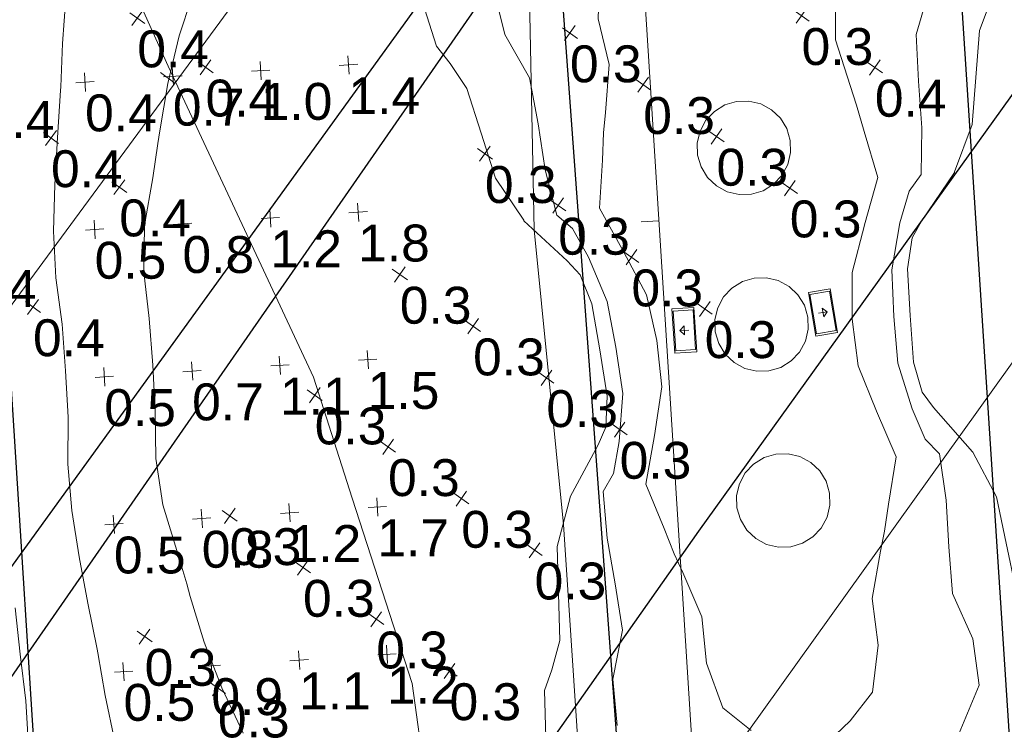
# Model space of a CAD drawing. Extents: x 11759 to 13757, y -2685 to 8839.
# Tile 33 of 55: x 12793 to 12859, y 6041 to 6089. Entities that reach past the tile are written whole.
import ezdxf

# ---------------------------------------------------------------- set-up
doc = ezdxf.new("R2010")
doc.units = 0
doc.header["$MEASUREMENT"] = 0
for name, color, linetype, lineweight in [('AGI32-115446_BK001 - Copy -- 2023-Jan-03 22h-01m-38s-DRAWING', 7, 'Continuous', 0), ('AGI32-AGI-Import_2-LUMINAIRE', 7, 'Continuous', 0), ('AGI32-AGI-Import_2-TEMPLATE', 7, 'Continuous', 0), ('AGI32-Project_1-CALCPTS', 7, 'Continuous', 0), ('AGI32-Project_1-LUMINAIRE', 7, 'Continuous', 0), ('AGI32-Project_1-MARKPOINT', 7, 'Continuous', 0), ('AGI32-Project_1-OBJECT', 7, 'Continuous', 0), ('AGI32-Project_1-STATISTICAL_AREA', 7, 'Continuous', 0), ('AGI32-Project_1-TEMPLATE', 7, 'Continuous', 0)]:
    doc.layers.add(name, color=color, linetype=linetype, lineweight=lineweight)
doc.styles.add('AGI32-Arial', font='arial.ttf')

# ---------------------------------------------------------------- blocks, each defined once
blk = doc.blocks.new('AGI32-ID1buv4w-AGI-Import_2-LUMINAIRE-UPL_Symbol')
at = {"layer": 'AGI32-AGI-Import_2-LUMINAIRE', "color": 7, "linetype": 'ByBlock', "lineweight": 0}
for p, q in [((0.25, 0.5, 0.2), (-0.25, 0.5, 0.2)), ((-0.25, 0.5, 0.2), (-0.25, -0.5, 0.2)), ((-0.25, 0.5), (-0.25, -0.5)), ((-0.25, -0.5, 0.2), (-0.25, 0.5, 0.2)), ((-0.25, 0.5, 0.2), (-0.25, 0.5)), ((0.25, 0.5), (-0.25, 0.5)), ((-0.25, 0.5), (-0.25, 0.5, 0.2)), ((-0.25, 0.5, 0.2), (0.25, 0.5, 0.2)), ((-0.225, 0.45), (0.225, 0.45)), ((-0.225, -0.45), (-0.225, 0.45)), ((0.225, 0.45), (0.225, -0.45)), ((0.25, -0.5, 0.2), (0.25, 0.5, 0.2)), ((0.25, 0.5, 0.2), (0.25, -0.5, 0.2)), ((0.25, -0.5), (0.25, 0.5)), ((0.25, 0.5), (0.25, 0.5, 0.2)), ((0.25, 0.5, 0.2), (0.25, 0.5)), ((-0.1, 0), (0.1, 0)), ((0, -0.1), (0, 0.1)), ((0, 0.1), (0.1, 0)), ((0, -0.1), (0.1, 0)), ((-0.25, -0.5, 0.2), (0.25, -0.5, 0.2)), ((-0.25, -0.5), (-0.25, -0.5, 0.2)), ((-0.25, -0.5), (0.25, -0.5)), ((0.25, -0.5, 0.2), (-0.25, -0.5, 0.2)), ((-0.25, -0.5, 0.2), (-0.25, -0.5)), ((0.225, -0.45), (-0.225, -0.45)), ((0.25, -0.5, 0.2), (0.25, -0.5)), ((0.25, -0.5), (0.25, -0.5, 0.2))]:
    blk.add_line(p, q, dxfattribs=at)
blk = doc.blocks.new('AGI32-ID1buv4w-AGI-Import_2-LUMINAIRE-UPL_83-1')
at = {"layer": 'AGI32-AGI-Import_2-LUMINAIRE', "color": 7, "linetype": 'ByBlock', "lineweight": 0, "xscale": 3, "yscale": 3, "zscale": 3}
blk.add_blockref('AGI32-ID1buv4w-AGI-Import_2-LUMINAIRE-UPL_Symbol', (0, 0), dxfattribs=at)
blk = doc.blocks.new('AGI32-ID1buv4w-AGI-Import_2-LUMINAIRE-UPL_Template1')
at = {"layer": 'AGI32-AGI-Import_2-TEMPLATE', "color": 5, "linetype": 'ByBlock', "lineweight": 0}
for p, q in [((-18.371, 25.28, -16), (-16.793, 28.44, -16)), ((-18.137, 22.12, -16), (-18.371, 25.28, -16)), ((40.323, 25.28, -16), (40.772, 22.12, -16)), ((-16.964, 18.96, -16), (-18.137, 22.12, -16)), ((40.772, 22.12, -16), (41.08, 19.21, -16)), ((-16.916, 15.8, -16), (-16.964, 18.96, -16)), ((41.08, 19.21, -16), (41.111, 18.96, -16)), ((41.111, 18.96, -16), (41.519, 15.8, -16)), ((-16.953, 12.64, -16), (-16.916, 15.8, -16)), ((41.519, 15.8, -16), (41.918, 12.64, -16)), ((-16.694, 9.48, -16), (-16.953, 12.64, -16)), ((41.918, 12.64, -16), (42.212, 9.48, -16)), ((-15.8, 8.412, -16), (-16.694, 9.48, -16)), ((42.212, 9.48, -16), (42.266, 6.32, -16)), ((-15.052, 6.32, -16), (-15.8, 8.412, -16)), ((-14.281, 3.16, -16), (-15.052, 6.32, -16)), ((42.266, 6.32, -16), (42.042, 3.16, -16)), ((-14.226, 0, -16), (-14.281, 3.16, -16)), ((42.042, 3.16, -16), (42.007, 0, -16)), ((-14.281, -3.16, -16), (-14.226, 0, -16)), ((42.007, 0, -16), (42.042, -3.16, -16)), ((-15.052, -6.32, -16), (-14.281, -3.16, -16)), ((42.042, -3.16, -16), (42.266, -6.32, -16)), ((-15.8, -8.412, -16), (-15.052, -6.32, -16)), ((42.266, -6.32, -16), (42.212, -9.48, -16)), ((-16.694, -9.48, -16), (-15.8, -8.412, -16)), ((-16.953, -12.64, -16), (-16.694, -9.48, -16)), ((42.212, -9.48, -16), (41.918, -12.64, -16)), ((-16.916, -15.8, -16), (-16.953, -12.64, -16)), ((41.918, -12.64, -16), (41.519, -15.8, -16)), ((-16.964, -18.96, -16), (-16.916, -15.8, -16)), ((41.519, -15.8, -16), (41.111, -18.96, -16)), ((-18.137, -22.12, -16), (-16.964, -18.96, -16)), ((41.08, -19.21, -16), (40.772, -22.12, -16)), ((41.111, -18.96, -16), (41.08, -19.21, -16)), ((-18.371, -25.28, -16), (-18.137, -22.12, -16)), ((40.772, -22.12, -16), (40.323, -25.28, -16))]:
    blk.add_line(p, q, dxfattribs=at)
at = {"layer": 'AGI32-AGI-Import_2-TEMPLATE', "color": 3, "linetype": 'ByBlock', "lineweight": 0}
for p, q in [((-9.48, 27.108, -16), (-7.912, 28.44, -16)), ((-11.13, 25.28, -16), (-9.48, 27.108, -16)), ((-11.715, 22.12, -16), (-11.13, 25.28, -16)), ((31.6, 25.263, -16), (32.852, 22.12, -16)), ((-11.502, 18.96, -16), (-11.715, 22.12, -16)), ((32.852, 22.12, -16), (33.827, 18.96, -16)), ((-12.277, 15.8, -16), (-11.502, 18.96, -16)), ((33.827, 18.96, -16), (34.577, 15.8, -16)), ((-12.64, 14.447, -16), (-12.277, 15.8, -16)), ((34.577, 15.8, -16), (34.76, 14.945, -16)), ((34.76, 14.945, -16), (35.27, 12.64, -16)), ((-13.025, 12.64, -16), (-12.64, 14.447, -16)), ((-13.756, 9.48, -16), (-13.025, 12.64, -16)), ((35.27, 12.64, -16), (36.035, 9.48, -16)), ((-12.641, 6.32, -16), (-13.756, 9.48, -16)), ((36.035, 9.48, -16), (36.288, 6.32, -16)), ((-12.64, 6.317, -16), (-12.641, 6.32, -16)), ((-11.6, 3.16, -16), (-12.64, 6.317, -16)), ((36.288, 6.32, -16), (36.135, 3.16, -16)), ((-11.401, 0, -16), (-11.6, 3.16, -16)), ((36.135, 3.16, -16), (36.093, 0, -16)), ((-11.6, -3.16, -16), (-11.401, 0, -16)), ((36.093, 0, -16), (36.135, -3.16, -16)), ((-12.64, -6.317, -16), (-11.6, -3.16, -16)), ((36.135, -3.16, -16), (36.288, -6.32, -16)), ((-13.756, -9.48, -16), (-12.641, -6.32, -16)), ((-12.641, -6.32, -16), (-12.64, -6.317, -16)), ((36.288, -6.32, -16), (36.035, -9.48, -16)), ((-13.025, -12.64, -16), (-13.756, -9.48, -16)), ((36.035, -9.48, -16), (35.27, -12.64, -16)), ((-12.64, -14.447, -16), (-13.025, -12.64, -16)), ((35.27, -12.64, -16), (34.76, -14.945, -16)), ((-12.277, -15.8, -16), (-12.64, -14.447, -16)), ((34.76, -14.945, -16), (34.577, -15.8, -16)), ((-11.502, -18.96, -16), (-12.277, -15.8, -16)), ((34.577, -15.8, -16), (33.827, -18.96, -16)), ((-11.715, -22.12, -16), (-11.502, -18.96, -16)), ((33.827, -18.96, -16), (32.852, -22.12, -16)), ((-11.13, -25.28, -16), (-11.715, -22.12, -16)), ((32.852, -22.12, -16), (31.6, -25.263, -16)), ((-9.48, -27.108, -16), (-11.13, -25.28, -16))]:
    blk.add_line(p, q, dxfattribs=at)
at = {"layer": 'AGI32-AGI-Import_2-TEMPLATE', "color": 1, "linetype": 'ByBlock', "lineweight": 0}
for p, q in [((-22.838, 22.12, -16), (-23.291, 25.28, -16)), ((46.168, 25.28, -16), (46.158, 22.12, -16)), ((-22.12, 20.813, -16), (-22.838, 22.12, -16)), ((46.158, 22.12, -16), (46.333, 18.96, -16)), ((-21.267, 18.96, -16), (-22.12, 20.813, -16)), ((-20.819, 15.8, -16), (-21.267, 18.96, -16)), ((46.333, 18.96, -16), (46.466, 15.8, -16)), ((-20.374, 12.64, -16), (-20.819, 15.8, -16)), ((-18.96, 9.515, -16), (-20.374, 12.64, -16)), ((-18.953, 9.48, -16), (-18.96, 9.515, -16)), ((-16.511, 6.32, -16), (-18.953, 9.48, -16)), ((-15.8, 5.233, -16), (-16.511, 6.32, -16)), ((-15.345, 3.16, -16), (-15.8, 5.233, -16)), ((-15.319, 0, -16), (-15.345, 3.16, -16)), ((-15.345, -3.16, -16), (-15.319, 0, -16)), ((-15.8, -5.233, -16), (-15.345, -3.16, -16)), ((-16.511, -6.32, -16), (-15.8, -5.233, -16)), ((-18.953, -9.48, -16), (-16.511, -6.32, -16)), ((-20.374, -12.64, -16), (-18.96, -9.515, -16)), ((-18.96, -9.515, -16), (-18.953, -9.48, -16)), ((-20.819, -15.8, -16), (-20.374, -12.64, -16)), ((-21.267, -18.96, -16), (-20.819, -15.8, -16)), ((-22.12, -20.813, -16), (-21.267, -18.96, -16)), ((-22.838, -22.12, -16), (-22.12, -20.813, -16)), ((-23.291, -25.28, -16), (-22.838, -22.12, -16))]:
    blk.add_line(p, q, dxfattribs=at)
blk = doc.blocks.new('AGI32-ID1buv4w-AGI-Import_2-LUMINAIRE-UPL_83')
at = {"layer": 'AGI32-AGI-Import_2-LUMINAIRE', "color": 7, "linetype": 'ByBlock', "lineweight": 0}
blk.add_blockref('AGI32-ID1buv4w-AGI-Import_2-LUMINAIRE-UPL_83-1', (0, 0), dxfattribs=at)
at = {"layer": 'AGI32-AGI-Import_2-TEMPLATE', "color": 7, "linetype": 'ByBlock', "lineweight": 0}
blk.add_blockref('AGI32-ID1buv4w-AGI-Import_2-LUMINAIRE-UPL_Template1', (0, 0), dxfattribs=at)
blk = doc.blocks.new('AGI32-ID1buv4w-AGI-Import_2-LUMINAIRE-UPL_82-1')
at = {"layer": 'AGI32-AGI-Import_2-LUMINAIRE', "color": 7, "linetype": 'ByBlock', "lineweight": 0, "xscale": 3, "yscale": 3, "zscale": 3}
blk.add_blockref('AGI32-ID1buv4w-AGI-Import_2-LUMINAIRE-UPL_Symbol', (0, 0), dxfattribs=at)
blk = doc.blocks.new('AGI32-ID1buv4w-AGI-Import_2-LUMINAIRE-UPL_82')
at = {"layer": 'AGI32-AGI-Import_2-LUMINAIRE', "color": 7, "linetype": 'ByBlock', "lineweight": 0}
blk.add_blockref('AGI32-ID1buv4w-AGI-Import_2-LUMINAIRE-UPL_82-1', (0, 0), dxfattribs=at)
at = {"layer": 'AGI32-AGI-Import_2-TEMPLATE', "color": 7, "linetype": 'ByBlock', "lineweight": 0}
blk.add_blockref('AGI32-ID1buv4w-AGI-Import_2-LUMINAIRE-UPL_Template1', (0, 0), dxfattribs=at)
blk = doc.blocks.new('AGI32-ID1buv4w-Project_1-OBJECT-159')
at = {"layer": 'AGI32-Project_1-OBJECT', "color": 8, "linetype": 'Continuous', "lineweight": 0}
blk.add_polyline3d([(601.258, 4221.581, 18.039), (574.573, 4183.459, 18.039), (644.463, 4127.546, 18.039), (911.319, 4499.873, 18.039), (846.511, 4553.244, 18.039)], close=True, dxfattribs=at)
blk = doc.blocks.new('AGI32-ID1buv4w-Project_1-OBJECT-Service Road E_1_10_1')
at = {"layer": 'AGI32-Project_1-OBJECT', "color": 8, "linetype": 'Continuous', "lineweight": 0}
for points in [[(743.423, 4274.063, 0), (742.594, 4274.039, 0), (741.787, 4274.232, 0), (741.057, 4274.626, 0), (740.453, 4275.196, 0), (740.019, 4275.903, 0), (739.781, 4276.698, 0), (739.758, 4277.528, 0), (739.95, 4278.335, 0), (740.345, 4279.065, 0), (740.915, 4279.668, 0), (741.622, 4280.103, 0), (742.417, 4280.34, 0), (743.247, 4280.364, 0), (744.054, 4280.172, 0), (744.784, 4279.777, 0), (745.387, 4279.207, 0), (745.822, 4278.5, 0), (746.059, 4277.705, 0), (746.082, 4276.875, 0), (745.89, 4276.068, 0), (745.496, 4275.338, 0), (744.925, 4274.735, 0), (744.219, 4274.3, 0)], [(744.219, 4274.3, 18), (744.925, 4274.735, 18), (745.496, 4275.338, 18), (745.89, 4276.068, 18), (746.082, 4276.875, 18), (746.059, 4277.705, 18), (745.822, 4278.5, 18), (745.387, 4279.207, 18), (744.784, 4279.777, 18), (744.054, 4280.172, 18), (743.247, 4280.364, 18), (742.417, 4280.34, 18), (741.622, 4280.103, 18), (740.915, 4279.668, 18), (740.345, 4279.065, 18), (739.95, 4278.335, 18), (739.758, 4277.528, 18), (739.781, 4276.698, 18), (740.019, 4275.903, 18), (740.453, 4275.196, 18), (741.057, 4274.626, 18), (741.787, 4274.232, 18), (742.594, 4274.039, 18), (743.423, 4274.063, 18)], [(741.622, 4280.103, 0), (741.622, 4280.103, 18), (742.417, 4280.34, 18), (742.417, 4280.34, 0)], [(742.417, 4280.34, 0), (742.417, 4280.34, 18), (743.247, 4280.364, 18), (743.247, 4280.364, 0)], [(743.247, 4280.364, 0), (743.247, 4280.364, 18), (744.054, 4280.172, 18), (744.054, 4280.172, 0)], [(740.345, 4279.065, 0), (740.345, 4279.065, 18), (740.915, 4279.668, 18), (740.915, 4279.668, 0)], [(740.915, 4279.668, 0), (740.915, 4279.668, 18), (741.622, 4280.103, 18), (741.622, 4280.103, 0)], [(744.054, 4280.172, 0), (744.054, 4280.172, 18), (744.784, 4279.777, 18), (744.784, 4279.777, 0)], [(744.784, 4279.777, 0), (744.784, 4279.777, 18), (745.387, 4279.207, 18), (745.387, 4279.207, 0)], [(739.95, 4278.335, 0), (739.95, 4278.335, 18), (740.345, 4279.065, 18), (740.345, 4279.065, 0)], [(745.387, 4279.207, 0), (745.387, 4279.207, 18), (745.822, 4278.5, 18), (745.822, 4278.5, 0)], [(739.758, 4277.528, 0), (739.758, 4277.528, 18), (739.95, 4278.335, 18), (739.95, 4278.335, 0)], [(745.822, 4278.5, 0), (745.822, 4278.5, 18), (746.059, 4277.705, 18), (746.059, 4277.705, 0)], [(746.059, 4277.705, 0), (746.059, 4277.705, 18), (746.082, 4276.875, 18), (746.082, 4276.875, 0)], [(739.781, 4276.698, 0), (739.781, 4276.698, 18), (739.758, 4277.528, 18), (739.758, 4277.528, 0)], [(740.019, 4275.903, 0), (740.019, 4275.903, 18), (739.781, 4276.698, 18), (739.781, 4276.698, 0)], [(746.082, 4276.875, 0), (746.082, 4276.875, 18), (745.89, 4276.068, 18), (745.89, 4276.068, 0)], [(740.453, 4275.196, 0), (740.453, 4275.196, 18), (740.019, 4275.903, 18), (740.019, 4275.903, 0)], [(745.89, 4276.068, 0), (745.89, 4276.068, 18), (745.496, 4275.338, 18), (745.496, 4275.338, 0)], [(741.057, 4274.626, 0), (741.057, 4274.626, 18), (740.453, 4275.196, 18), (740.453, 4275.196, 0)], [(745.496, 4275.338, 0), (745.496, 4275.338, 18), (744.925, 4274.735, 18), (744.925, 4274.735, 0)], [(741.787, 4274.232, 0), (741.787, 4274.232, 18), (741.057, 4274.626, 18), (741.057, 4274.626, 0)], [(744.925, 4274.735, 0), (744.925, 4274.735, 18), (744.219, 4274.3, 18), (744.219, 4274.3, 0)], [(742.594, 4274.039, 0), (742.594, 4274.039, 18), (741.787, 4274.232, 18), (741.787, 4274.232, 0)], [(743.423, 4274.063, 0), (743.423, 4274.063, 18), (742.594, 4274.039, 18), (742.594, 4274.039, 0)], [(744.219, 4274.3, 0), (744.219, 4274.3, 18), (743.423, 4274.063, 18), (743.423, 4274.063, 0)]]:
    blk.add_polyline3d(points, close=True, dxfattribs=at)
blk = doc.blocks.new('AGI32-ID1buv4w-Project_1-OBJECT-Service Road E_1_8_1')
at = {"layer": 'AGI32-Project_1-OBJECT', "color": 8, "linetype": 'Continuous', "lineweight": 0}
for points in [[(740.761, 4297.942, 0), (739.931, 4297.919, 0), (739.124, 4298.111, 0), (738.394, 4298.506, 0), (737.791, 4299.076, 0), (737.356, 4299.783, 0), (737.119, 4300.578, 0), (737.095, 4301.407, 0), (737.288, 4302.215, 0), (737.682, 4302.945, 0), (738.252, 4303.548, 0), (738.959, 4303.983, 0), (739.754, 4304.22, 0), (740.584, 4304.243, 0), (741.391, 4304.051, 0), (742.121, 4303.656, 0), (742.724, 4303.086, 0), (743.159, 4302.38, 0), (743.397, 4301.584, 0), (743.42, 4300.755, 0), (743.228, 4299.947, 0), (742.833, 4299.217, 0), (742.263, 4298.614, 0), (741.556, 4298.179, 0)], [(741.556, 4298.179, 18), (742.263, 4298.614, 18), (742.833, 4299.217, 18), (743.228, 4299.947, 18), (743.42, 4300.755, 18), (743.397, 4301.584, 18), (743.159, 4302.38, 18), (742.724, 4303.086, 18), (742.121, 4303.656, 18), (741.391, 4304.051, 18), (740.584, 4304.243, 18), (739.754, 4304.22, 18), (738.959, 4303.983, 18), (738.252, 4303.548, 18), (737.682, 4302.945, 18), (737.288, 4302.215, 18), (737.095, 4301.407, 18), (737.119, 4300.578, 18), (737.356, 4299.783, 18), (737.791, 4299.076, 18), (738.394, 4298.506, 18), (739.124, 4298.111, 18), (739.931, 4297.919, 18), (740.761, 4297.942, 18)], [(738.252, 4303.548, 0), (738.252, 4303.548, 18), (738.959, 4303.983, 18), (738.959, 4303.983, 0)], [(738.959, 4303.983, 0), (738.959, 4303.983, 18), (739.754, 4304.22, 18), (739.754, 4304.22, 0)], [(739.754, 4304.22, 0), (739.754, 4304.22, 18), (740.584, 4304.243, 18), (740.584, 4304.243, 0)], [(740.584, 4304.243, 0), (740.584, 4304.243, 18), (741.391, 4304.051, 18), (741.391, 4304.051, 0)], [(741.391, 4304.051, 0), (741.391, 4304.051, 18), (742.121, 4303.656, 18), (742.121, 4303.656, 0)], [(737.682, 4302.945, 0), (737.682, 4302.945, 18), (738.252, 4303.548, 18), (738.252, 4303.548, 0)], [(742.121, 4303.656, 0), (742.121, 4303.656, 18), (742.724, 4303.086, 18), (742.724, 4303.086, 0)], [(742.724, 4303.086, 0), (742.724, 4303.086, 18), (743.159, 4302.38, 18), (743.159, 4302.38, 0)], [(737.288, 4302.215, 0), (737.288, 4302.215, 18), (737.682, 4302.945, 18), (737.682, 4302.945, 0)], [(743.159, 4302.38, 0), (743.159, 4302.38, 18), (743.397, 4301.584, 18), (743.397, 4301.584, 0)], [(737.095, 4301.407, 0), (737.095, 4301.407, 18), (737.288, 4302.215, 18), (737.288, 4302.215, 0)], [(737.119, 4300.578, 0), (737.119, 4300.578, 18), (737.095, 4301.407, 18), (737.095, 4301.407, 0)], [(743.397, 4301.584, 0), (743.397, 4301.584, 18), (743.42, 4300.755, 18), (743.42, 4300.755, 0)], [(737.356, 4299.783, 0), (737.356, 4299.783, 18), (737.119, 4300.578, 18), (737.119, 4300.578, 0)], [(743.42, 4300.755, 0), (743.42, 4300.755, 18), (743.228, 4299.947, 18), (743.228, 4299.947, 0)], [(737.791, 4299.076, 0), (737.791, 4299.076, 18), (737.356, 4299.783, 18), (737.356, 4299.783, 0)], [(743.228, 4299.947, 0), (743.228, 4299.947, 18), (742.833, 4299.217, 18), (742.833, 4299.217, 0)], [(738.394, 4298.506, 0), (738.394, 4298.506, 18), (737.791, 4299.076, 18), (737.791, 4299.076, 0)], [(742.833, 4299.217, 0), (742.833, 4299.217, 18), (742.263, 4298.614, 18), (742.263, 4298.614, 0)], [(739.124, 4298.111, 0), (739.124, 4298.111, 18), (738.394, 4298.506, 18), (738.394, 4298.506, 0)], [(742.263, 4298.614, 0), (742.263, 4298.614, 18), (741.556, 4298.179, 18), (741.556, 4298.179, 0)], [(739.931, 4297.919, 0), (739.931, 4297.919, 18), (739.124, 4298.111, 18), (739.124, 4298.111, 0)], [(740.761, 4297.942, 0), (740.761, 4297.942, 18), (739.931, 4297.919, 18), (739.931, 4297.919, 0)], [(741.556, 4298.179, 0), (741.556, 4298.179, 18), (740.761, 4297.942, 18), (740.761, 4297.942, 0)]]:
    blk.add_polyline3d(points, close=True, dxfattribs=at)
blk = doc.blocks.new('AGI32-ID1buv4w-Project_1-OBJECT-Service Road E_1_9_1')
at = {"layer": 'AGI32-Project_1-OBJECT', "color": 8, "linetype": 'Continuous', "lineweight": 0}
for points in [[(741.95, 4285.98, 0), (741.121, 4285.956, 0), (740.314, 4286.149, 0), (739.584, 4286.543, 0), (738.98, 4287.113, 0), (738.546, 4287.82, 0), (738.308, 4288.615, 0), (738.285, 4289.445, 0), (738.477, 4290.252, 0), (738.872, 4290.982, 0), (739.442, 4291.585, 0), (740.149, 4292.02, 0), (740.944, 4292.258, 0), (741.774, 4292.281, 0), (742.581, 4292.089, 0), (743.311, 4291.694, 0), (743.914, 4291.124, 0), (744.349, 4290.417, 0), (744.586, 4289.622, 0), (744.609, 4288.792, 0), (744.417, 4287.985, 0), (744.023, 4287.255, 0), (743.452, 4286.652, 0), (742.746, 4286.217, 0)], [(742.746, 4286.217, 18), (743.452, 4286.652, 18), (744.023, 4287.255, 18), (744.417, 4287.985, 18), (744.609, 4288.792, 18), (744.586, 4289.622, 18), (744.349, 4290.417, 18), (743.914, 4291.124, 18), (743.311, 4291.694, 18), (742.581, 4292.089, 18), (741.774, 4292.281, 18), (740.944, 4292.258, 18), (740.149, 4292.02, 18), (739.442, 4291.585, 18), (738.872, 4290.982, 18), (738.477, 4290.252, 18), (738.285, 4289.445, 18), (738.308, 4288.615, 18), (738.546, 4287.82, 18), (738.98, 4287.113, 18), (739.584, 4286.543, 18), (740.314, 4286.149, 18), (741.121, 4285.956, 18), (741.95, 4285.98, 18)], [(739.442, 4291.585, 0), (739.442, 4291.585, 18), (740.149, 4292.02, 18), (740.149, 4292.02, 0)], [(740.149, 4292.02, 0), (740.149, 4292.02, 18), (740.944, 4292.258, 18), (740.944, 4292.258, 0)], [(740.944, 4292.258, 0), (740.944, 4292.258, 18), (741.774, 4292.281, 18), (741.774, 4292.281, 0)], [(741.774, 4292.281, 0), (741.774, 4292.281, 18), (742.581, 4292.089, 18), (742.581, 4292.089, 0)], [(742.581, 4292.089, 0), (742.581, 4292.089, 18), (743.311, 4291.694, 18), (743.311, 4291.694, 0)], [(743.311, 4291.694, 0), (743.311, 4291.694, 18), (743.914, 4291.124, 18), (743.914, 4291.124, 0)], [(738.872, 4290.982, 0), (738.872, 4290.982, 18), (739.442, 4291.585, 18), (739.442, 4291.585, 0)], [(743.914, 4291.124, 0), (743.914, 4291.124, 18), (744.349, 4290.417, 18), (744.349, 4290.417, 0)], [(738.477, 4290.252, 0), (738.477, 4290.252, 18), (738.872, 4290.982, 18), (738.872, 4290.982, 0)], [(744.349, 4290.417, 0), (744.349, 4290.417, 18), (744.586, 4289.622, 18), (744.586, 4289.622, 0)], [(738.285, 4289.445, 0), (738.285, 4289.445, 18), (738.477, 4290.252, 18), (738.477, 4290.252, 0)], [(738.308, 4288.615, 0), (738.308, 4288.615, 18), (738.285, 4289.445, 18), (738.285, 4289.445, 0)], [(744.586, 4289.622, 0), (744.586, 4289.622, 18), (744.609, 4288.792, 18), (744.609, 4288.792, 0)], [(738.546, 4287.82, 0), (738.546, 4287.82, 18), (738.308, 4288.615, 18), (738.308, 4288.615, 0)], [(744.609, 4288.792, 0), (744.609, 4288.792, 18), (744.417, 4287.985, 18), (744.417, 4287.985, 0)], [(738.98, 4287.113, 0), (738.98, 4287.113, 18), (738.546, 4287.82, 18), (738.546, 4287.82, 0)], [(744.417, 4287.985, 0), (744.417, 4287.985, 18), (744.023, 4287.255, 18), (744.023, 4287.255, 0)], [(739.584, 4286.543, 0), (739.584, 4286.543, 18), (738.98, 4287.113, 18), (738.98, 4287.113, 0)], [(744.023, 4287.255, 0), (744.023, 4287.255, 18), (743.452, 4286.652, 18), (743.452, 4286.652, 0)], [(740.314, 4286.149, 0), (740.314, 4286.149, 18), (739.584, 4286.543, 18), (739.584, 4286.543, 0)], [(743.452, 4286.652, 0), (743.452, 4286.652, 18), (742.746, 4286.217, 18), (742.746, 4286.217, 0)], [(741.121, 4285.956, 0), (741.121, 4285.956, 18), (740.314, 4286.149, 18), (740.314, 4286.149, 0)], [(741.95, 4285.98, 0), (741.95, 4285.98, 18), (741.121, 4285.956, 18), (741.121, 4285.956, 0)], [(742.746, 4286.217, 0), (742.746, 4286.217, 18), (741.95, 4285.98, 18), (741.95, 4285.98, 0)]]:
    blk.add_polyline3d(points, close=True, dxfattribs=at)
blk = doc.blocks.new('AGI32-ID1buv4w-Project_1-STATISTICAL_AREA-SR 159 - EB')
at = {"layer": 'AGI32-Project_1-STATISTICAL_AREA', "color": 7, "linetype": 'Continuous', "lineweight": 30}
for p, q in [((791.703, 4351.007), (737.169, 4275.117)), ((673.102, 4240.031), (723.44, 4312.489)), ((737.169, 4275.117), (634.584, 4129.44))]:
    blk.add_line(p, q, dxfattribs=at)
blk = doc.blocks.new('AGI32-ID1buv4w-Project_1-STATISTICAL_AREA-SR 159 - WB')
at = {"layer": 'AGI32-Project_1-STATISTICAL_AREA', "color": 7, "linetype": 'Continuous', "lineweight": 30}
blk.add_line((808.937, 4436.105), (653.725, 4221.783), dxfattribs=at)
blk = doc.blocks.new('AGI32-ID1buv4w-Project_1-STATISTICAL_AREA-US 23 NB - Overall')
at = {"layer": 'AGI32-Project_1-STATISTICAL_AREA', "color": 7, "linetype": 'Continuous', "lineweight": 30}
for p, q in [((713.457, 4508.502), (734.908, 4216.287)), ((709.75, 3984.461), (679.361, 4461.753))]:
    blk.add_line(p, q, dxfattribs=at)
blk = doc.blocks.new('AGI32-ID1buv4w-Project_1-STATISTICAL_AREA-US 23 SB - Overall')
at = {"layer": 'AGI32-Project_1-STATISTICAL_AREA', "color": 7, "linetype": 'Continuous', "lineweight": 30}
blk.add_line((746.693, 4439.108), (764.57, 4163.22), dxfattribs=at)
blk = doc.blocks.new('AGI32-ID1buv4w-Project_1-LUMINAIRE-HM4_Template2')
at = {"layer": 'AGI32-Project_1-TEMPLATE', "color": 1, "linetype": 'ByBlock', "lineweight": 0}
for p, q in [((219.34, 147.401, -100), (223.867, 139.58, -100)), ((223.867, 139.58, -100), (235.834, 119.64, -100)), ((235.834, 119.64, -100), (239.28, 111.767, -100)), ((239.28, 111.767, -100), (244.622, 99.7, -100)), ((244.622, 99.7, -100), (249.503, 79.76, -100)), ((-254.781, -19.94, -100), (-255.181, 0, -100)), ((-252.803, -39.88, -100), (-254.781, -19.94, -100)), ((-251.497, -59.82, -100), (-252.803, -39.88, -100))]:
    blk.add_line(p, q, dxfattribs=at)
blk = doc.blocks.new('AGI32-ID1buv4w-Project_1-LUMINAIRE-HM4_91')
at = {"layer": 'AGI32-Project_1-TEMPLATE', "color": 7, "linetype": 'ByBlock', "lineweight": 0}
blk.add_blockref('AGI32-ID1buv4w-Project_1-LUMINAIRE-HM4_Template2', (0, 0), dxfattribs=at)
blk = doc.blocks.new('AGI32-ID1buv4w-Project_1-LUMINAIRE-HM4_94')
at = {"layer": 'AGI32-Project_1-TEMPLATE', "color": 7, "linetype": 'ByBlock', "lineweight": 0}
blk.add_blockref('AGI32-ID1buv4w-Project_1-LUMINAIRE-HM4_Template2', (0, 0), dxfattribs=at)
blk = doc.blocks.new('AGI32-ID1buv4w-MARKPOINT')
at = {"layer": 'AGI32-Project_1-MARKPOINT', "color": 0, "linetype": 'Continuous', "lineweight": 0}
for p, q in [((-0.125, 0), (0.125, 0)), ((0, -0.125), (0, 0.125))]:
    blk.add_line(p, q, dxfattribs=at)
blk = doc.blocks.new('AGI32-ID1buv4w-Project_1-CALCPTS-US 159 EB - STA 65+00 TO STA 70+00_Luminance')
at = {"layer": 'AGI32-Project_1-MARKPOINT', "color": 154, "linetype": 'Continuous', "lineweight": 0, "xscale": 4.999999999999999, "yscale": 4.999999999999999, "zscale": 4.999999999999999, "rotation": 54.81004857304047}
for p in [(744.162, 4310.021, 18.888), (728.47, 4308.85, 18.888), (749.126, 4306.52, 18.888), (733.435, 4305.349, 18.888), (738.399, 4301.849, 18.888), (722.708, 4300.677, 18.888), (743.363, 4298.348, 18.888), (727.672, 4297.177, 18.888), (732.636, 4293.676, 18.888), (716.945, 4292.505, 18.888), (737.601, 4290.175, 18.888), (721.909, 4289.004, 18.888), (726.873, 4285.504, 18.888), (711.182, 4284.332, 18.888), (731.838, 4282.003, 18.888), (716.146, 4280.832, 18.888), (721.11, 4277.331, 18.888), (705.419, 4276.16, 18.888), (726.075, 4273.83, 18.888), (710.383, 4272.659, 18.888), (715.348, 4269.159, 18.888), (699.656, 4267.987, 18.888), (720.312, 4265.658, 18.888), (704.62, 4264.487, 18.888)]:
    blk.add_blockref('AGI32-ID1buv4w-MARKPOINT', p, dxfattribs=at)
at = {"layer": 'AGI32-Project_1-CALCPTS', "color": 154, "linetype": 'Continuous', "lineweight": 0, "char_height": 2.5, "attachment_point": 1, "style": 'AGI32-Arial'}
for s, insert in [('0.3', (744.162, 4309.188, 18.888)), ('0.3', (728.47, 4308.017, 18.888)), ('0.4', (749.126, 4305.687, 18.888)), ('0.3', (733.435, 4304.516, 18.888)), ('0.3', (738.399, 4301.016, 18.888)), ('0.3', (722.708, 4299.844, 18.888)), ('0.3', (743.363, 4297.515, 18.888)), ('0.3', (727.672, 4296.344, 18.888)), ('0.3', (732.636, 4292.843, 18.888)), ('0.3', (716.945, 4291.672, 18.888)), ('0.3', (737.601, 4289.342, 18.888)), ('0.3', (721.909, 4288.171, 18.888)), ('0.3', (726.873, 4284.671, 18.888)), ('0.3', (711.182, 4283.499, 18.888)), ('0.3', (731.838, 4281.17, 18.888)), ('0.3', (716.146, 4279.999, 18.888)), ('0.3', (721.11, 4276.498, 18.888)), ('0.3', (705.419, 4275.327, 18.888)), ('0.3', (726.075, 4272.997, 18.888)), ('0.3', (710.383, 4271.826, 18.888)), ('0.3', (715.348, 4268.326, 18.888)), ('0.3', (699.656, 4267.154, 18.888)), ('0.3', (720.312, 4264.825, 18.888)), ('0.3', (704.62, 4263.654, 18.888))]:
    blk.add_mtext(s, dxfattribs=dict(at, insert=insert))
blk = doc.blocks.new('AGI32-ID1buv4w-Project_1-CALCPTS-US 159 WB - STA 70+00 TO STA 65+00_Luminance')
at = {"layer": 'AGI32-Project_1-MARKPOINT', "color": 154, "linetype": 'Continuous', "lineweight": 0, "xscale": 4.999999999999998, "yscale": 4.999999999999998, "zscale": 4.999999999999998, "rotation": 234.2361941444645}
for p in [(699.159, 4309.863, 18.825), (703.784, 4306.532, 18.825), (693.314, 4301.748, 18.825), (697.939, 4298.417, 18.825), (692.095, 4290.303, 18.825)]:
    blk.add_blockref('AGI32-ID1buv4w-MARKPOINT', p, dxfattribs=at)
at = {"layer": 'AGI32-Project_1-CALCPTS', "color": 154, "linetype": 'Continuous', "lineweight": 0, "char_height": 2.5, "attachment_point": 1, "style": 'AGI32-Arial'}
for insert in [(699.159, 4309.03, 18.825), (703.784, 4305.699, 18.825), (688.689, 4304.247, 18.825), (693.314, 4300.915, 18.825), (697.939, 4297.584, 18.825), (687.47, 4292.801, 18.825), (692.095, 4289.47, 18.825)]:
    blk.add_mtext('0.4', dxfattribs=dict(at, insert=insert))
blk = doc.blocks.new('AGI32-ID1buv4w-Project_1-CALCPTS-US 23 SB - STA 837+50 TO STA 829+00_Luminance')
at = {"layer": 'AGI32-Project_1-MARKPOINT', "color": 154, "linetype": 'Continuous', "lineweight": 0, "xscale": 5, "yscale": 5, "zscale": 5, "rotation": 273.7392494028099}
for p in [(713.468, 4306.696), (701.569, 4305.918), (707.518, 4306.307), (695.619, 4305.529), (702.221, 4295.939), (708.17, 4296.328), (696.271, 4295.551), (708.822, 4286.35), (714.772, 4286.738), (702.873, 4285.961), (696.923, 4285.572), (709.475, 4276.371), (715.424, 4276.76), (703.525, 4275.982), (697.576, 4275.593), (710.127, 4266.392), (716.076, 4266.781), (704.177, 4266.003), (698.228, 4265.614)]:
    blk.add_blockref('AGI32-ID1buv4w-MARKPOINT', p, dxfattribs=at)
at = {"layer": 'AGI32-Project_1-MARKPOINT', "color": 1, "linetype": 'Continuous', "lineweight": 0, "xscale": 5, "yscale": 5, "zscale": 5, "rotation": 273.7392494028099}
blk.add_blockref('AGI32-ID1buv4w-MARKPOINT', (714.12, 4296.717), dxfattribs=at)
at = {"layer": 'AGI32-Project_1-CALCPTS', "color": 154, "linetype": 'Continuous', "lineweight": 0, "char_height": 2.5, "attachment_point": 1, "style": 'AGI32-Arial'}
for s, insert in [('1.4', (713.468, 4305.863)), ('0.7', (701.569, 4305.085)), ('1.0', (707.518, 4305.474)), ('0.4', (695.619, 4304.696)), ('0.8', (702.221, 4295.106)), ('1.2', (708.17, 4295.495)), ('0.5', (696.271, 4294.718)), ('1.5', (714.772, 4285.905)), ('0.7', (702.873, 4285.128)), ('1.1', (708.822, 4285.517)), ('0.5', (696.923, 4284.739)), ('1.7', (715.424, 4275.927)), ('0.8', (703.525, 4275.149)), ('1.2', (709.475, 4275.538)), ('0.5', (697.576, 4274.76)), ('1.2', (716.076, 4265.948)), ('0.9', (704.177, 4265.17)), ('1.1', (710.127, 4265.559)), ('0.5', (698.228, 4264.781))]:
    blk.add_mtext(s, dxfattribs=dict(at, insert=insert))
at = {"layer": 'AGI32-Project_1-CALCPTS', "color": 1, "linetype": 'Continuous', "lineweight": 0, "insert": (714.12, 4295.884), "char_height": 2.5, "attachment_point": 1, "style": 'AGI32-Arial'}
blk.add_mtext('1.8', dxfattribs=at)

msp = doc.modelspace()

# ---------------------------------------------------------------- linework, layer by layer
at = {"layer": 'AGI32-115446_BK001 - Copy -- 2023-Jan-03 22h-01m-38s-DRAWING', "color": 7, "linetype": 'Continuous', "lineweight": 0}
for p, q in [((12895.983, 5126.317), (12772.546, 7075.993)), ((12895.984, 5126.31), (12772.546, 7075.993)), ((12895.984, 5126.31), (12772.546, 7075.993)), ((12469.454, 5631.678), (13068.895, 6445.413)), ((12803.108, 6084.611), (12802.142, 6085.323)), ((12835.903, 6075.277), (12834.706, 6075.201))]:
    msp.add_line(p, q, dxfattribs=at)
msp.add_polyline3d([(12080.601, 4903.121, 0), (12094.19, 4940.06, 0), (12446.328, 5599.829, 0), (12469.454, 5631.678, 0), (13068.895, 6445.413, 0), (13113.491, 6509.542, 0), (13275.957, 6846.333, 0), (13345.72, 7213.696, 0), (13348.023, 7291.774, 0)], dxfattribs=at)

# ---------------------------------------------------------------- block references
at = {"layer": 'AGI32-AGI-Import_2-LUMINAIRE', "color": 7, "linetype": 'Continuous', "lineweight": 0}
for name, p, rotation in [('AGI32-ID1buv4w-AGI-Import_2-LUMINAIRE-UPL_82', (12847.018, 6069.075, 16), 9.533008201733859), ('AGI32-ID1buv4w-AGI-Import_2-LUMINAIRE-UPL_83', (12837.63, 6067.868, 16), 183.7351588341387)]:
    msp.add_blockref(name, p, dxfattribs=dict(at, rotation=rotation))
at = {"layer": 'AGI32-Project_1-CALCPTS', "color": 7, "linetype": 'Continuous', "lineweight": 0}
for name in ['AGI32-ID1buv4w-Project_1-CALCPTS-US 159 WB - STA 70+00 TO STA 65+00_Luminance', 'AGI32-ID1buv4w-Project_1-CALCPTS-US 159 EB - STA 65+00 TO STA 70+00_Luminance', 'AGI32-ID1buv4w-Project_1-CALCPTS-US 23 SB - STA 837+50 TO STA 829+00_Luminance']:
    msp.add_blockref(name, (12101.41, 1779.143), dxfattribs=at)
at = {"layer": 'AGI32-Project_1-LUMINAIRE', "color": 7, "linetype": 'Continuous', "lineweight": 0}
msp.add_blockref('AGI32-ID1buv4w-Project_1-LUMINAIRE-HM4_91', (13082.246, 6094.607, 100), dxfattribs=at)
at = {"layer": 'AGI32-Project_1-LUMINAIRE', "color": 7, "linetype": 'Continuous', "lineweight": 0, "rotation": 354.0942990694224}
msp.add_blockref('AGI32-ID1buv4w-Project_1-LUMINAIRE-HM4_94', (12565.619, 5969.948, 100), dxfattribs=at)
at = {"layer": 'AGI32-Project_1-OBJECT', "color": 7, "linetype": 'Continuous', "lineweight": 0}
for name in ['AGI32-ID1buv4w-Project_1-OBJECT-159', 'AGI32-ID1buv4w-Project_1-OBJECT-Service Road E_1_8_1', 'AGI32-ID1buv4w-Project_1-OBJECT-Service Road E_1_9_1', 'AGI32-ID1buv4w-Project_1-OBJECT-Service Road E_1_10_1']:
    msp.add_blockref(name, (12101.41, 1779.143), dxfattribs=at)
at = {"layer": 'AGI32-Project_1-STATISTICAL_AREA', "color": 7, "linetype": 'Continuous', "lineweight": 0}
for name in ['AGI32-ID1buv4w-Project_1-STATISTICAL_AREA-US 23 SB - Overall', 'AGI32-ID1buv4w-Project_1-STATISTICAL_AREA-US 23 NB - Overall', 'AGI32-ID1buv4w-Project_1-STATISTICAL_AREA-SR 159 - WB', 'AGI32-ID1buv4w-Project_1-STATISTICAL_AREA-SR 159 - EB']:
    msp.add_blockref(name, (12101.41, 1779.143), dxfattribs=at)

doc.saveas('drawing.dxf')
